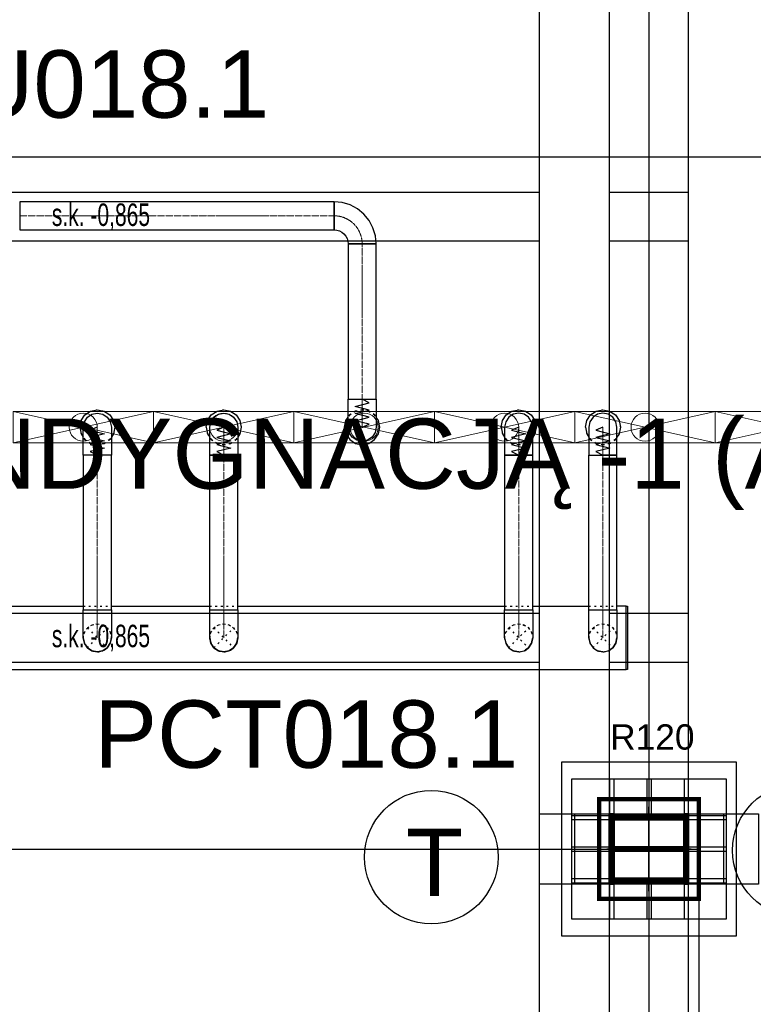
# Model space of a CAD drawing. Header units: centimetres. Extents: x -149939 to 48626, y -46000 to 152985.
# Tile 187 of 256: x -27021 to -21797, y 63894 to 70906. Entities that reach past the tile are written whole.
import ezdxf

# ---------------------------------------------------------------- set-up
doc = ezdxf.new("R2010")
doc.units = ezdxf.units.CM
doc.header["$LTSCALE"] = 50
doc.header["$PDMODE"] = 35
doc.header["$PDSIZE"] = 0.1
for name, pattern in [('CADVENT_CENTERLINE', [9.9, 7.4, -1, 0.5, -1]), ('CADVENT_HIDDEN', [0.8, 0.25, -0.55]), ('Kondygnacja  -0_5$0$HIDDEN', [9.525, 6.35, -3.175]), ('Kondygnacja  -0_5$0$HIDDEN2', [4.7625, 3.175, -1.5875]), ('Osie rzutów$0$DASHDOT2', [12.7, 6.35, -3.175, 0, -3.175])]:
    doc.linetypes.add(name, pattern=pattern)
doc.layers.get('0').update_dxf_attribs({"color": 8})
doc.layers.get('DEFPOINTS').update_dxf_attribs({"color": 8})
for name, color, linetype in [('01-103-Went PP_poziom-0_5$0$L_Nawiew', 7, 'Continuous'), ('bgde-nawiewDETAILS', 1, 'Continuous'), ('bgde-nawiewEXP', 7, 'Continuous'), ('bgde-nawiewHIDDEN', 250, 'Continuous'), ('IS_zmiany 2024', 1, 'Continuous'), ('Kondygnacja  -0_5$0$ARCH_INFO_ODPORNOŚĆ OGNIOWA', 8, 'Continuous'), ('Kondygnacja  -0_5$0$ARCH_KONSTR_POWYŻEJ RZUTU', 8, 'Kondygnacja  -0_5$0$HIDDEN'), ('Kondygnacja  -0_5$0$ARCH_KONSTR_POWYŻEJ RZUTU_IST', 8, 'Kondygnacja  -0_5$0$HIDDEN2'), ('Kondygnacja  -0_5$0$ARCH_KONSTRUKCJA_NIEWIDOCZNA', 8, 'Continuous'), ('Kondygnacja  -0_5$0$ARCH_OKŁADZINA', 8, 'Continuous'), ('Kondygnacja  -0_5$0$ARCH_SŁUPY', 8, 'Continuous'), ('Osie rzutów$0$ARCH_INFO_OSIE_IST', 8, 'Osie rzutów$0$DASHDOT2'), ('Osie rzutów$0$ARCH_INFO_OSIE_OPISY_IST', 8, 'Continuous'), ('Pomieszczenia -05$0$ARCH_INFO_OPISY', 8, 'Continuous')]:
    doc.layers.add(name, color=color, linetype=linetype)
for name, color, linetype, lineweight in [('bgde-nawiewCEN', 7, 'Continuous', 13), ('bgde_nawiewnik', 11, 'Continuous', 5), ('Kondygnacja  -0_5$0$ARCH_INFO_WYMIARY', 8, 'Continuous', 9), ('RFCU', 6, 'Continuous', 30)]:
    doc.layers.add(name, color=color, linetype=linetype, lineweight=lineweight)
doc.styles.add('Arial', font='ARIAL.TTF')
doc.styles.add('Kondygnacja  -0_5$0$Arial', font='ARIAL.TTF')
doc.styles.add('Kondygnacja  -0_5$0$BIKTS', font='bikromsw.shx', dxfattribs={"width": 0.8})
doc.styles.add('Kondygnacja  -0_5$0$Romans', font='Romans.shx', dxfattribs={"width": 0.7})
doc.styles.add('Pomieszczenia -05$0$Arial', font='ARIAL.TTF')
doc.dimstyles.new('Kondygnacja  -0_5$0$Wymiary 1-100', dxfattribs={"dimtxt": 12, "dimasz": 10, "dimexe": 5, "dimexo": 0, "dimgap": 4, "dimtad": 1, "dimrnd": 0.5, "dimzin": 12, "dimdsep": 46, "dimtxsty": 'Kondygnacja  -0_5$0$Romans', "dimblk": 'Kondygnacja  -0_5$0$_Oblique', "dimcen": 10, "dimdle": 10, "dimclrt": 55, "dimazin": 0, "dimtfac": 1, "dimtmove": 1, "dimatfit": 3, "dimfxl": 8, "dimfxlon": 1, "dimtolj": 1, "dimtzin": 0, "dimarcsym": 0})
pattern_1 = [(45, (-1133.3117, -3177.9858), (-0.6735192, 0.6735192), [])]

# ---------------------------------------------------------------- blocks, each defined once
blk = doc.blocks.new('Osie rzutów')
at = {"layer": 'Osie rzutów$0$ARCH_INFO_OSIE_IST', "ltscale": 10}
for p, q in [((9860, 12510), (9860, 4623.26)), ((9860, 10970), (9860, 11030)), ((4436.04, 11000), (13655, 11000)), ((9890, 11000), (9830, 11000))]:
    blk.add_line(p, q, dxfattribs=at)
blk = doc.blocks.new('Kondygnacja  -0_5$0$słup_kwadrat')
at = {"layer": 'Kondygnacja  -0_5$0$ARCH_SŁUPY', "lineweight": 40}
h = blk.add_hatch(dxfattribs=at)
h.set_pattern_fill('ANSI31', color=256, scale=0.3, style=0)
h.set_pattern_definition(pattern_1)
h.paths.add_polyline_path([(36, 34), (39, 34), (39, 84), (36, 84)])
h = blk.add_hatch(dxfattribs=at)
h.set_pattern_fill('ANSI31', color=256, scale=0.3, style=0)
h.set_pattern_definition(pattern_1)
h.paths.add_polyline_path([(89, 80), (89, 83), (39, 83), (39, 80)])
h = blk.add_hatch(dxfattribs=at)
h.set_pattern_fill('ANSI31', color=256, scale=0.3, style=0)
h.set_pattern_definition(pattern_1)
h.paths.add_polyline_path([(89, 34), (92, 34), (92, 84), (89, 84)])
h = blk.add_hatch(dxfattribs=at)
h.set_pattern_fill('ANSI31', color=256, scale=0.3, style=0)
h.set_pattern_definition(pattern_1)
h.paths.add_polyline_path([(89, 57.5), (89, 60.5), (39, 60.5), (39, 57.5)])
h = blk.add_hatch(dxfattribs=at)
h.set_pattern_fill('ANSI31', color=256, scale=0.3, style=0)
h.set_pattern_definition(pattern_1)
h.paths.add_polyline_path([(89, 35), (89, 38), (39, 38), (39, 35)])
at = {"layer": 'Kondygnacja  -0_5$0$ARCH_KONSTRUKCJA_NIEWIDOCZNA'}
blk.add_lwpolyline([(119, 109), (119, 9), (9, 9), (9, 109)], close=True, dxfattribs=at)
for points in [[(36, 109), (36, 84)], [(39, 109), (39, 84)], [(62.5, 109), (62.5, 83)], [(65.5, 109), (65.5, 83)], [(89, 109), (89, 84)], [(92, 109), (92, 84)], [(9, 83), (36, 83)], [(9, 80), (36, 80)], [(92, 83), (119, 83)], [(92, 80), (119, 80)], [(9, 60.5), (36, 60.5)], [(9, 57.5), (36, 57.5)], [(92, 60.5), (119, 60.5)], [(92, 57.5), (119, 57.5)], [(9, 38), (36, 38)], [(92, 38), (119, 38)], [(9, 35), (36, 35)], [(36, 34), (36, 9)], [(39, 34), (39, 9)], [(62.5, 35), (62.5, 9)], [(65.49, 35), (65.49, 9)], [(89, 34), (89, 9)], [(92, 35), (119, 35)], [(92, 34), (92, 9)]]:
    blk.add_lwpolyline(points, dxfattribs=at)
at = {"layer": 'Kondygnacja  -0_5$0$ARCH_OKŁADZINA'}
blk.add_lwpolyline([(2, 121), (126, 121), (126, -3), (2, -3)], close=True, dxfattribs=at)
at = {"layer": 'Kondygnacja  -0_5$0$ARCH_SŁUPY', "lineweight": 40}
for p, q in [((39, 60.5), (89, 60.5)), ((89, 57.5), (39, 57.5))]:
    blk.add_line(p, q, dxfattribs=at)
at = {"layer": 'Kondygnacja  -0_5$0$ARCH_SŁUPY', "lineweight": 50, "const_width": 3}
blk.add_lwpolyline([(28.5, 94.5), (99.5, 94.5), (99.5, 23.5), (28.5, 23.5)], close=True, dxfattribs=at)
at = {"layer": 'Kondygnacja  -0_5$0$ARCH_SŁUPY', "lineweight": 40}
for points in [[(36, 84), (39, 84), (39, 34), (36, 34)], [(89, 84), (92, 84), (92, 34), (89, 34)]]:
    blk.add_lwpolyline(points, close=True, dxfattribs=at)
for points in [[(89, 83), (39, 83)], [(39, 80), (89, 80)], [(89, 38), (39, 38)], [(39, 35), (89, 35)]]:
    blk.add_lwpolyline(points, dxfattribs=at)
blk = doc.blocks.new('Kondygnacja  -0_5$0$konstrukcja istniejąca -0.5')
at = {"layer": 'Kondygnacja  -0_5$0$ARCH_KONSTR_POWYŻEJ RZUTU_IST', "ltscale": 10}
for points in [[(9782, 11025), (9782, 12175)], [(9832, 11025), (9832, 12175)], [(9888, 12175), (9888, 11025)], [(8738, 11467.89), (9782, 11467.89)], [(9832, 11467.89), (9888, 11467.89)], [(9782, 11432.89), (8738, 11432.89)], [(9888, 11432.89), (9832, 11432.89)], [(8738, 11167.89), (9782, 11167.89)], [(9832, 11167.89), (9888, 11167.89)], [(9782, 11132.89), (8738, 11132.89)], [(9888, 11132.89), (9832, 11132.89)], [(9938, 10975), (9782, 10975), (9782, 11025), (9938, 11025), (9938, 10975)], [(9782, 9825), (9782, 10975)], [(9832, 9825), (9832, 10975)], [(9888, 10975), (9888, 9825)]]:
    blk.add_lwpolyline(points, dxfattribs=at)
at = {"layer": 'Kondygnacja  -0_5$0$ARCH_KONSTR_POWYŻEJ RZUTU_IST', "ltscale": 10, "elevation": 0}
for points in [[(9807, 11025), (9807, 10975)], [(9913, 11025), (9913, 10975)]]:
    blk.add_lwpolyline(points, dxfattribs=at)
at = {"layer": 'Kondygnacja  -0_5$0$ARCH_KONSTR_POWYŻEJ RZUTU_IST', "style": 'Kondygnacja  -0_5$0$BIKTS', "width": 0.7}
for p in [(9434.83, 11443.75), (9434.83, 11143.75)]:
    blk.add_text('s.k. -0,865', height=16, dxfattribs=at).set_placement(p)
blk = doc.blocks.new('Kondygnacja  -0_5$0$_Oblique')
at = {"color": 0, "linetype": 'ByBlock', "lineweight": -2}
blk.add_line((-0.5, -0.5), (0.5, 0.5), dxfattribs=at)
blk = doc.blocks.new('*D179')
at = {"layer": 'DEFPOINTS', "color": 0}
for p in [(-24020, 81900), (-25165.6, 12687.8), (-24020, 12492.9)]:
    blk.add_point(p, dxfattribs=at)
at = {"layer": 'Kondygnacja  -0_5$0$ARCH_INFO_WYMIARY', "color": 0, "lineweight": -2}
for p, q in [((-25175.6, 12492.9), (-24010, 12492.9)), ((-25165.6, 12500.9), (-25165.6, 12487.9)), ((-24020, 12500.9), (-24020, 12487.9))]:
    blk.add_line(p, q, dxfattribs=at)
at = {"layer": 'Kondygnacja  -0_5$0$ARCH_INFO_WYMIARY', "color": 0, "linetype": 'ByBlock', "lineweight": -2, "xscale": 10, "yscale": 10, "zscale": 10, "rotation": 180}
blk.add_blockref('Kondygnacja  -0_5$0$_Oblique', (-25165.6, 12492.9), dxfattribs=at)
at = {"layer": 'Kondygnacja  -0_5$0$ARCH_INFO_WYMIARY', "color": 0, "linetype": 'ByBlock', "lineweight": -2, "xscale": 10, "yscale": 10, "zscale": 10}
blk.add_blockref('Kondygnacja  -0_5$0$_Oblique', (-24020, 12492.9), dxfattribs=at)
at = {"layer": 'Kondygnacja  -0_5$0$ARCH_INFO_WYMIARY', "color": 55, "insert": (-24592.8, 12502.9), "char_height": 12, "attachment_point": 5, "style": 'Kondygnacja  -0_5$0$Romans'}
blk.add_mtext('\\A1;1145.5', dxfattribs=at)
blk = doc.blocks.new('*D212')
at = {"layer": 'DEFPOINTS', "color": 0}
for p in [(-30586.3, 81900), (-30681.1, 12489.5), (9064, 12489.5)]:
    blk.add_point(p, dxfattribs=at)
at = {"layer": 'Kondygnacja  -0_5$0$ARCH_INFO_WYMIARY', "color": 0, "lineweight": -2}
for p, q in [((-30673.1, 81900), (-30686.1, 81900)), ((-30681.1, 81910), (-30681.1, 12479.5)), ((-30673.1, 12489.5), (-30686.1, 12489.5))]:
    blk.add_line(p, q, dxfattribs=at)
at = {"layer": 'Kondygnacja  -0_5$0$ARCH_INFO_WYMIARY', "color": 0, "linetype": 'ByBlock', "lineweight": -2, "xscale": 10, "yscale": 10, "zscale": 10}
for p, rotation in [((-30681.1, 81900), 90), ((-30681.1, 12489.5), 270)]:
    blk.add_blockref('Kondygnacja  -0_5$0$_Oblique', p, dxfattribs=dict(at, rotation=rotation))
at = {"layer": 'Kondygnacja  -0_5$0$ARCH_INFO_WYMIARY', "color": 55, "insert": (-30691.1, 47194.8), "char_height": 12, "attachment_point": 5, "rotation": 90, "style": 'Kondygnacja  -0_5$0$Romans'}
blk.add_mtext('\\A1;69410.5', dxfattribs=at)
blk = doc.blocks.new('*D218')
at = {"layer": 'DEFPOINTS', "color": 0}
for p in [(-29180, 78695), (-24020, 12369.5), (-24020, 12070.3)]:
    blk.add_point(p, dxfattribs=at)
at = {"layer": 'Kondygnacja  -0_5$0$ARCH_INFO_WYMIARY', "color": 0, "lineweight": -2}
for p, q in [((-29190, 12070.3), (-24010, 12070.3)), ((-29180, 12078.3), (-29180, 12065.3)), ((-24020, 12078.3), (-24020, 12065.3))]:
    blk.add_line(p, q, dxfattribs=at)
at = {"layer": 'Kondygnacja  -0_5$0$ARCH_INFO_WYMIARY', "color": 0, "linetype": 'ByBlock', "lineweight": -2, "xscale": 10, "yscale": 10, "zscale": 10, "rotation": 180}
blk.add_blockref('Kondygnacja  -0_5$0$_Oblique', (-29180, 12070.3), dxfattribs=at)
at = {"layer": 'Kondygnacja  -0_5$0$ARCH_INFO_WYMIARY', "color": 0, "linetype": 'ByBlock', "lineweight": -2, "xscale": 10, "yscale": 10, "zscale": 10}
blk.add_blockref('Kondygnacja  -0_5$0$_Oblique', (-24020, 12070.3), dxfattribs=at)
at = {"layer": 'Kondygnacja  -0_5$0$ARCH_INFO_WYMIARY', "color": 55, "insert": (-26600, 12080.3), "char_height": 12, "attachment_point": 5, "style": 'Kondygnacja  -0_5$0$Romans'}
blk.add_mtext('\\A1;5160', dxfattribs=at)
blk = doc.blocks.new('A$C066D7839')
at = {"layer": 'bgde_nawiewnik', "color": 7}
for p, q in [((-50, -11.15), (-50, 11.15)), ((-50, 11.15), (50, 11.15)), ((-50, -11.15), (50, 11.15)), ((50, -11.15), (-50, 11.15)), ((50, 11.15), (50, -11.15)), ((50, -11.15), (-50, -11.15))]:
    blk.add_line(p, q, dxfattribs=at)
blk.add_circle((0, 0), 10, dxfattribs=at)

msp = doc.modelspace()

# ---------------------------------------------------------------- linework, layer by layer
at = {"layer": 'bgde-nawiewCEN', "linetype": 'CADVENT_CENTERLINE', "ltscale": 0.06}
for p, q in [((-27020.622, 69509.622), (-24782.392, 69509.622)), ((-24582.392, 69309.622), (-24582.392, 68203.959)), ((-24582.392, 68203.959), (-24582.392, 68185.263)), ((-24582.392, 68185.263), (-24582.392, 68134.152)), ((-24582.392, 68134.152), (-24582.392, 68106.359)), ((-24582.392, 68106.359), (-24582.392, 68082.833)), ((-24582.392, 68082.833), (-24582.392, 68063.218)), ((-24582.392, 68063.218), (-24582.392, 68047.159)), ((-24582.392, 68047.159), (-24582.392, 68034.3)), ((-24582.392, 68034.3), (-24582.392, 68024.285)), ((-24582.392, 68024.285), (-24582.392, 68016.759)), ((-24582.392, 68016.759), (-24582.392, 68011.366)), ((-26467.838, 68003.485), (-26467.838, 68003.959)), ((-26467.838, 68002.359), (-26467.838, 68003.485)), ((-26467.838, 68000.166), (-26467.838, 68002.359)), ((-26467.838, 67996.552), (-26467.838, 68000.166)), ((-26467.838, 67991.159), (-26467.838, 67996.552)), ((-26467.838, 67983.633), (-26467.838, 67991.159)), ((-26467.838, 67973.618), (-26467.838, 67983.633)), ((-26467.838, 67960.759), (-26467.838, 67973.618)), ((-26467.838, 67944.7), (-26467.838, 67960.759)), ((-25567.838, 68003.485), (-25567.838, 68003.959)), ((-25567.838, 68002.359), (-25567.838, 68003.485)), ((-25567.838, 68000.166), (-25567.838, 68002.359)), ((-25567.838, 67996.552), (-25567.838, 68000.166)), ((-25567.838, 67991.159), (-25567.838, 67996.552)), ((-25567.838, 67983.633), (-25567.838, 67991.159)), ((-25567.838, 67973.618), (-25567.838, 67983.633)), ((-25567.838, 67960.759), (-25567.838, 67973.618)), ((-25567.838, 67944.7), (-25567.838, 67960.759)), ((-24582.392, 68011.366), (-24582.392, 68007.752)), ((-24582.392, 68007.752), (-24582.392, 68005.559)), ((-24582.392, 68005.559), (-24582.392, 68004.433)), ((-24582.392, 68004.433), (-24582.392, 68003.959)), ((-23467.838, 68003.485), (-23467.838, 68003.959)), ((-23467.838, 68002.359), (-23467.838, 68003.485)), ((-23467.838, 68000.166), (-23467.838, 68002.359)), ((-23467.838, 67996.552), (-23467.838, 68000.166)), ((-23467.838, 67991.159), (-23467.838, 67996.552)), ((-23467.838, 67983.633), (-23467.838, 67991.159)), ((-23467.838, 67973.618), (-23467.838, 67983.633)), ((-23467.838, 67960.759), (-23467.838, 67973.618)), ((-23467.838, 67944.7), (-23467.838, 67960.759)), ((-22867.838, 68003.485), (-22867.838, 68003.959)), ((-22867.838, 68002.359), (-22867.838, 68003.485)), ((-22867.838, 68000.166), (-22867.838, 68002.359)), ((-22867.838, 67996.552), (-22867.838, 68000.166)), ((-22867.838, 67991.159), (-22867.838, 67996.552)), ((-22867.838, 67983.633), (-22867.838, 67991.159)), ((-22867.838, 67973.618), (-22867.838, 67983.633)), ((-22867.838, 67960.759), (-22867.838, 67973.618)), ((-22867.838, 67944.7), (-22867.838, 67960.759)), ((-26467.838, 67925.085), (-26467.838, 67944.7)), ((-26467.838, 67901.559), (-26467.838, 67925.085)), ((-26467.838, 67873.766), (-26467.838, 67901.559)), ((-25567.838, 67925.085), (-25567.838, 67944.7)), ((-25567.838, 67901.559), (-25567.838, 67925.085)), ((-25567.838, 67873.766), (-25567.838, 67901.559)), ((-23467.838, 67925.085), (-23467.838, 67944.7)), ((-23467.838, 67901.559), (-23467.838, 67925.085)), ((-23467.838, 67873.766), (-23467.838, 67901.559)), ((-22867.838, 67925.085), (-22867.838, 67944.7)), ((-22867.838, 67901.559), (-22867.838, 67925.085)), ((-22867.838, 67873.766), (-22867.838, 67901.559)), ((-26467.838, 67822.655), (-26467.838, 67873.766)), ((-26467.838, 67803.959), (-26467.838, 67822.655)), ((-25567.838, 67822.655), (-25567.838, 67873.766)), ((-25567.838, 67803.959), (-25567.838, 67822.655)), ((-23467.838, 67822.655), (-23467.838, 67873.766)), ((-23467.838, 67803.959), (-23467.838, 67822.655)), ((-22867.838, 67822.655), (-22867.838, 67873.766)), ((-22867.838, 67803.959), (-22867.838, 67822.655)), ((-26467.838, 67803.959), (-26467.838, 66703.983)), ((-25567.838, 67803.959), (-25567.838, 66703.983)), ((-23467.838, 67803.959), (-23467.838, 66703.983)), ((-22867.838, 67803.959), (-22867.838, 66703.983)), ((-26467.838, 66703.983), (-26467.838, 66503.983)), ((-25567.838, 66703.983), (-25567.838, 66503.983)), ((-23467.838, 66703.983), (-23467.838, 66503.983)), ((-22867.838, 66703.983), (-22867.838, 66503.983))]:
    msp.add_line(p, q, dxfattribs=at)
at = {"layer": 'bgde-nawiewCEN', "linetype": 'CADVENT_CENTERLINE', "ltscale": 0.06, "extrusion": (0, 0, -1)}
msp.add_arc((24782.392, 69309.622), 200, 90, 180, dxfattribs=at)
at = {"layer": 'bgde-nawiewDETAILS', "linetype": 'CADVENT_HIDDEN'}
for p, q in [((-26538.549, 66433.272), (-26397.127, 66574.694)), ((-26538.549, 66574.694), (-26397.127, 66433.272)), ((-25638.549, 66433.272), (-25497.127, 66574.694)), ((-25638.549, 66574.694), (-25497.127, 66433.272)), ((-23538.549, 66433.272), (-23397.127, 66574.694)), ((-23538.549, 66574.694), (-23397.127, 66433.272)), ((-22938.549, 66433.272), (-22797.127, 66574.694)), ((-22938.549, 66574.694), (-22797.127, 66433.272))]:
    msp.add_line(p, q, dxfattribs=at)
at = {"layer": 'bgde-nawiewEXP', "linetype": 'Continuous'}
for points in [[(-27020.621, 69409.622), (-24782.392, 69409.622), (-24782.392, 69609.622), (-27020.621, 69609.622), (-27020.621, 69417.234)], [(-24782.392, 69409.622), (-24762.883, 69407.7), (-24744.124, 69402.01), (-24726.835, 69392.769), (-24711.682, 69380.332), (-24699.245, 69365.179), (-24690.004, 69347.89), (-24684.314, 69329.131), (-24682.392, 69309.622), (-24482.392, 69309.622), (-24488.157, 69368.149), (-24505.228, 69424.427), (-24532.951, 69476.293), (-24570.26, 69521.754), (-24615.721, 69559.063), (-24667.587, 69586.786), (-24723.865, 69603.857), (-24782.392, 69609.622), (-24782.392, 69417.234)], [(-24682.392, 68203.959), (-24482.392, 68203.959), (-24482.392, 69309.622), (-24682.392, 69309.622)], [(-24682.392, 68034.3), (-24682.392, 68203.959), (-24482.392, 68203.959), (-24482.392, 68003.959), (-24490.004, 67965.691), (-24511.682, 67933.248), (-24544.124, 67911.571), (-24582.392, 67903.959), (-24620.661, 67911.571), (-24653.103, 67933.248), (-24674.78, 67965.691), (-24682.392, 68003.959), (-24682.392, 68024.285)], [(-26567.838, 66703.983), (-26367.838, 66703.983), (-26367.838, 67803.959), (-26506.106, 67803.959), (-26506.106, 67803.959), (-26567.838, 67803.959), (-26567.838, 68003.959), (-26560.226, 68042.227), (-26538.549, 68074.67), (-26506.106, 68096.347), (-26467.838, 68103.959), (-26429.57, 68096.347), (-26397.127, 68074.67), (-26375.45, 68042.227), (-26367.838, 68003.959), (-26367.838, 67803.959), (-26506.106, 67803.959), (-26506.106, 67803.959), (-26567.838, 67803.959)], [(-23567.838, 67973.618), (-23567.838, 67803.959), (-23367.838, 67803.959), (-23367.838, 68003.959), (-23375.45, 68042.227), (-23397.127, 68074.67), (-23429.57, 68096.347), (-23467.838, 68103.959), (-23506.106, 68096.347), (-23538.549, 68074.67), (-23560.226, 68042.227), (-23567.838, 68003.959), (-23567.838, 67983.633)], [(-22967.838, 67803.959), (-22767.838, 67803.959), (-22767.838, 68003.959), (-22775.45, 68042.227), (-22797.127, 68074.67), (-22829.57, 68096.347), (-22867.838, 68103.959), (-22906.106, 68096.347), (-22938.549, 68074.67), (-22960.226, 68042.227), (-22967.838, 68003.959), (-22967.838, 67822.655)], [(-23567.838, 66703.983), (-23367.838, 66703.983), (-23367.838, 67803.959), (-23567.838, 67803.959)], [(-26567.838, 66503.983), (-26567.838, 66703.983), (-26367.838, 66703.983), (-26367.838, 66503.983), (-26375.45, 66465.715), (-26397.127, 66433.272), (-26429.57, 66411.595), (-26467.838, 66403.983), (-26506.106, 66411.595), (-26538.549, 66433.272), (-26560.226, 66465.715)], [(-25667.838, 66503.983), (-25667.838, 66703.983), (-25467.838, 66703.983), (-25467.838, 66503.983), (-25475.45, 66465.715), (-25497.127, 66433.272), (-25529.57, 66411.595), (-25567.838, 66403.983), (-25606.106, 66411.595), (-25638.549, 66433.272), (-25660.226, 66465.715)], [(-22701.927, 66278.983), (-22701.927, 66728.983), (-22691.927, 66728.983), (-22691.927, 66278.983)]]:
    msp.add_lwpolyline(points, close=True, dxfattribs=at)
at = {"layer": 'bgde-nawiewEXP'}
for points in [[(-24582.392, 68003.959), (-24532.392, 68025.257), (-24632.392, 68050.618), (-24532.392, 68075.839), (-24632.392, 68101.124), (-24532.392, 68126.659), (-24632.392, 68152.018), (-24532.392, 68177.477), (-24582.392, 68203.959)], [(-26467.838, 68003.959), (-26517.838, 67982.661), (-26417.838, 67957.299), (-26517.838, 67932.079), (-26417.838, 67906.794), (-26517.838, 67881.259), (-26417.838, 67855.9), (-26517.838, 67830.441), (-26467.838, 67803.959)], [(-25567.838, 68003.959), (-25617.838, 67982.661), (-25517.838, 67957.299), (-25617.838, 67932.079), (-25517.838, 67906.794), (-25617.838, 67881.259), (-25517.838, 67855.9), (-25617.838, 67830.441), (-25567.838, 67803.959)], [(-23467.838, 68003.959), (-23517.838, 67982.661), (-23417.838, 67957.299), (-23517.838, 67932.079), (-23417.838, 67906.794), (-23517.838, 67881.259), (-23417.838, 67855.9), (-23517.838, 67830.441), (-23467.838, 67803.959)], [(-22867.838, 68003.959), (-22917.838, 67982.661), (-22817.838, 67957.299), (-22917.838, 67932.079), (-22817.838, 67906.794), (-22917.838, 67881.259), (-22817.838, 67855.9), (-22917.838, 67830.441), (-22867.838, 67803.959)]]:
    msp.add_lwpolyline(points, dxfattribs=at)
at = {"layer": 'bgde-nawiewEXP', "linetype": 'Continuous'}
for points in [[(-26592.838, 68003.959), (-26583.323, 68051.794), (-26556.226, 68092.347), (-26515.674, 68119.444), (-26467.838, 68128.959), (-26420.003, 68119.444), (-26379.45, 68092.347), (-26352.353, 68051.794), (-26342.838, 68003.959), (-26352.353, 67956.123), (-26367.838, 67932.949)], [(-25692.838, 68003.959), (-25683.323, 68051.794), (-25656.226, 68092.347), (-25615.674, 68119.444), (-25567.838, 68128.959), (-25520.003, 68119.444), (-25479.45, 68092.347), (-25452.353, 68051.794), (-25442.838, 68003.959), (-25452.353, 67956.123), (-25467.838, 67932.949)], [(-25667.838, 66703.983), (-25467.838, 66703.983), (-25467.838, 67803.959), (-25475.45, 67803.959), (-25475.45, 67803.959), (-25667.838, 67803.959), (-25667.838, 68003.959), (-25660.226, 68042.227), (-25638.549, 68074.67), (-25606.106, 68096.347), (-25567.838, 68103.959), (-25529.57, 68096.347), (-25497.127, 68074.67), (-25475.45, 68042.227), (-25467.838, 68003.959), (-25467.838, 67803.959), (-25475.45, 67803.959)], [(-23592.838, 68003.959), (-23583.323, 68051.794), (-23556.226, 68092.347), (-23515.674, 68119.444), (-23467.838, 68128.959), (-23420.003, 68119.444), (-23379.45, 68092.347), (-23352.353, 68051.794), (-23342.838, 68003.959), (-23352.353, 67956.123), (-23367.838, 67932.949)], [(-22992.838, 68003.959), (-22983.323, 68051.794), (-22956.226, 68092.347), (-22915.674, 68119.444), (-22867.838, 68128.959), (-22820.003, 68119.444), (-22779.45, 68092.347), (-22752.353, 68051.794), (-22742.838, 68003.959), (-22752.353, 67956.123), (-22767.838, 67932.949)], [(-24707.392, 68003.959), (-24697.877, 67956.123), (-24670.781, 67915.571), (-24630.228, 67888.474), (-24582.392, 67878.959), (-24534.557, 67888.474), (-24494.004, 67915.571), (-24466.907, 67956.123), (-24457.392, 68003.959), (-24466.907, 68051.794), (-24482.392, 68074.969)], [(-24707.392, 68003.959), (-24697.877, 68051.794), (-24682.392, 68074.969)], [(-26592.838, 68003.959), (-26583.323, 67956.123), (-26567.838, 67932.949)], [(-25692.838, 68003.959), (-25683.323, 67956.123), (-25667.838, 67932.949)], [(-23592.838, 68003.959), (-23583.323, 67956.123), (-23567.838, 67932.949)], [(-22992.838, 68003.959), (-22983.323, 67956.123), (-22967.838, 67932.949)], [(-25667.838, 66703.983), (-25667.838, 67803.959), (-25467.838, 67803.959)], [(-22967.838, 66703.983), (-22767.838, 66703.983), (-22767.838, 67803.959), (-22829.57, 67803.959)], [(-22967.838, 66703.983), (-22967.838, 67803.959), (-22829.57, 67803.959)], [(-22829.57, 67803.959), (-22867.838, 67803.959)], [(-22829.57, 67803.959), (-22797.127, 67803.959)], [(-38633.507, 66278.983), (-22701.927, 66278.983), (-22701.927, 66728.983), (-22767.838, 66728.983)], [(-28467.838, 66728.983), (-26567.838, 66728.983)], [(-26367.838, 66728.983), (-25667.838, 66728.983)], [(-25467.838, 66728.983), (-23567.838, 66728.983)], [(-23567.838, 66503.983), (-23567.838, 66703.983), (-23367.838, 66703.983), (-23367.838, 66503.983), (-23375.45, 66465.715), (-23397.127, 66433.272), (-23419.262, 66418.482)], [(-23367.838, 66728.983), (-22967.838, 66728.983)], [(-22967.838, 66503.983), (-22967.838, 66703.983), (-22767.838, 66703.983), (-22767.838, 66503.983), (-22775.45, 66465.715), (-22797.127, 66433.272), (-22819.446, 66418.36)], [(-26567.838, 66503.983), (-26560.226, 66465.715), (-26556.278, 66459.805)], [(-26567.344, 66494.057), (-26566.656, 66501.13)], [(-26567.344, 66494.057), (-26555.971, 66456.733), (-26540.455, 66437.875)], [(-26395.946, 66436.125), (-26390.458, 66440.641), (-26372.108, 66475.075), (-26369.745, 66499.38)], [(-26372.602, 66480.032), (-26367.838, 66503.983)], [(-25667.838, 66503.983), (-25660.226, 66465.715), (-25656.397, 66459.984)], [(-25667.372, 66494.342), (-25666.686, 66501.201)], [(-25667.372, 66494.342), (-25656.106, 66456.986), (-25640.436, 66437.829)], [(-25495.975, 66436.055), (-25490.64, 66440.419), (-25472.191, 66474.8), (-25469.725, 66499.427)], [(-25472.667, 66479.709), (-25467.838, 66503.983)], [(-23567.838, 66503.983), (-23560.226, 66465.715), (-23538.549, 66433.272), (-23506.106, 66411.595), (-23500.485, 66410.477)], [(-23567.838, 66503.983), (-23560.226, 66465.715), (-23557.042, 66460.949)], [(-23567.511, 66495.906), (-23566.851, 66501.6)], [(-23567.511, 66495.906), (-23556.833, 66458.378), (-23540.304, 66437.51)], [(-23396.14, 66435.656), (-23391.647, 66439.214), (-23372.661, 66473.302), (-23369.593, 66499.745)], [(-23373.032, 66477.873), (-23367.838, 66503.983)], [(-22967.838, 66503.983), (-22960.226, 66465.715), (-22938.549, 66433.272), (-22906.106, 66411.595), (-22900.613, 66410.503)], [(-22967.838, 66503.983), (-22960.226, 66465.715), (-22957.115, 66461.058)], [(-22967.526, 66496.085), (-22966.87, 66501.647)], [(-22967.526, 66496.085), (-22956.915, 66458.537), (-22940.286, 66437.466)], [(-22796.16, 66435.609), (-22791.763, 66439.078), (-22772.716, 66473.132), (-22769.575, 66499.789)], [(-22773.075, 66477.657), (-22767.838, 66503.983)], [(-26552.116, 66453.577), (-26538.549, 66433.272), (-26506.106, 66411.595), (-26499.136, 66410.209)], [(-26535.696, 66432.091), (-26531.181, 66426.603), (-26496.747, 66408.253), (-26472.441, 66405.89)], [(-26491.789, 66408.747), (-26467.838, 66403.983), (-26429.57, 66411.595), (-26423.66, 66415.544)], [(-26464.985, 66405.165), (-26457.912, 66404.477), (-26420.588, 66415.85), (-26401.73, 66431.366)], [(-26417.432, 66419.705), (-26397.127, 66433.272), (-26375.45, 66465.715), (-26374.064, 66472.685)], [(-25652.299, 66453.851), (-25638.549, 66433.272), (-25606.106, 66411.595), (-25599.346, 66410.25)], [(-25635.766, 66432.12), (-25631.402, 66426.785), (-25597.021, 66408.336), (-25572.394, 66405.87)], [(-25592.113, 66408.812), (-25567.838, 66403.983), (-25529.57, 66411.595), (-25523.839, 66415.424)], [(-25565.056, 66405.136), (-25558.197, 66404.449), (-25520.841, 66415.715), (-25501.684, 66431.385)], [(-25517.706, 66419.522), (-25497.127, 66433.272), (-25475.45, 66465.715), (-25474.105, 66472.475)], [(-23553.339, 66455.407), (-23538.549, 66433.272), (-23506.106, 66411.595), (-23467.838, 66403.983), (-23493.948, 66409.177)], [(-23536.166, 66432.285), (-23532.607, 66427.792), (-23498.52, 66408.806), (-23472.076, 66405.738)], [(-23467.838, 66403.983), (-23429.57, 66411.595), (-23397.127, 66433.272), (-23375.45, 66465.715), (-23374.332, 66471.336)], [(-23467.838, 66403.983), (-23429.57, 66411.595), (-23424.804, 66414.779)], [(-23465.455, 66404.97), (-23459.762, 66404.31), (-23422.233, 66414.988), (-23401.365, 66431.517)], [(-22953.461, 66455.591), (-22938.549, 66433.272), (-22906.106, 66411.595), (-22867.838, 66403.983), (-22894.164, 66409.22)], [(-22936.212, 66432.305), (-22932.743, 66427.908), (-22898.69, 66408.861), (-22872.032, 66405.72)], [(-22867.838, 66403.983), (-22829.57, 66411.595), (-22797.127, 66433.272), (-22775.45, 66465.715), (-22774.358, 66471.208)], [(-22867.838, 66403.983), (-22829.57, 66411.595), (-22824.913, 66414.707)], [(-22865.502, 66404.951), (-22859.94, 66404.296), (-22822.392, 66414.906), (-22801.321, 66431.535)]]:
    msp.add_lwpolyline(points, dxfattribs=at)
at = {"layer": 'bgde-nawiewHIDDEN', "linetype": 'CADVENT_HIDDEN'}
for points in [[(-26592.838, 68003.959), (-26583.323, 68051.794), (-26556.226, 68092.347), (-26515.674, 68119.444), (-26467.838, 68128.959), (-26420.003, 68119.444), (-26379.45, 68092.347), (-26352.353, 68051.794), (-26342.838, 68003.959), (-26352.353, 67956.123), (-26379.45, 67915.571), (-26420.003, 67888.474), (-26467.838, 67878.959), (-26515.674, 67888.474), (-26556.226, 67915.571), (-26567.838, 67932.949)], [(-25692.838, 68003.959), (-25683.323, 68051.794), (-25656.226, 68092.347), (-25615.674, 68119.444), (-25567.838, 68128.959), (-25520.003, 68119.444), (-25479.45, 68092.347), (-25452.353, 68051.794), (-25442.838, 68003.959), (-25452.353, 67956.123), (-25479.45, 67915.571), (-25520.003, 67888.474), (-25567.838, 67878.959), (-25615.674, 67888.474), (-25656.226, 67915.571), (-25667.838, 67932.949)], [(-24707.392, 68003.959), (-24697.877, 67956.123), (-24670.781, 67915.571), (-24630.228, 67888.474), (-24582.392, 67878.959), (-24534.557, 67888.474), (-24494.004, 67915.571), (-24466.907, 67956.123), (-24457.392, 68003.959), (-24466.907, 68051.794), (-24494.004, 68092.347), (-24534.557, 68119.444), (-24582.392, 68128.959), (-24630.228, 68119.444), (-24670.781, 68092.347), (-24682.392, 68074.969)], [(-24707.392, 68003.959), (-24697.877, 68051.794), (-24670.781, 68092.347), (-24630.228, 68119.444), (-24582.392, 68128.959), (-24534.557, 68119.444), (-24494.004, 68092.347), (-24482.392, 68074.969)], [(-23592.838, 68003.959), (-23583.323, 68051.794), (-23556.226, 68092.347), (-23515.674, 68119.444), (-23467.838, 68128.959), (-23420.003, 68119.444), (-23379.45, 68092.347), (-23352.353, 68051.794), (-23342.838, 68003.959), (-23352.353, 67956.123), (-23379.45, 67915.571), (-23420.003, 67888.474), (-23467.838, 67878.959), (-23515.674, 67888.474), (-23556.226, 67915.571), (-23567.838, 67932.949)], [(-22992.838, 68003.959), (-22983.323, 68051.794), (-22956.226, 68092.347), (-22915.674, 68119.444), (-22867.838, 68128.959), (-22820.003, 68119.444), (-22779.45, 68092.347), (-22752.353, 68051.794), (-22742.838, 68003.959), (-22752.353, 67956.123), (-22779.45, 67915.571), (-22820.003, 67888.474), (-22867.838, 67878.959), (-22915.674, 67888.474), (-22956.226, 67915.571), (-22967.838, 67932.949)], [(-26592.838, 68003.959), (-26583.323, 67956.123), (-26556.226, 67915.571), (-26515.674, 67888.474), (-26467.838, 67878.959), (-26420.003, 67888.474), (-26379.45, 67915.571), (-26367.838, 67932.949)], [(-25692.838, 68003.959), (-25683.323, 67956.123), (-25656.226, 67915.571), (-25615.674, 67888.474), (-25567.838, 67878.959), (-25520.003, 67888.474), (-25479.45, 67915.571), (-25467.838, 67932.949)], [(-23592.838, 68003.959), (-23583.323, 67956.123), (-23556.226, 67915.571), (-23515.674, 67888.474), (-23467.838, 67878.959), (-23420.003, 67888.474), (-23379.45, 67915.571), (-23367.838, 67932.949)], [(-22992.838, 68003.959), (-22983.323, 67956.123), (-22956.226, 67915.571), (-22915.674, 67888.474), (-22867.838, 67878.959), (-22820.003, 67888.474), (-22779.45, 67915.571), (-22767.838, 67932.949)], [(-26567.838, 66728.983), (-26367.838, 66728.983)], [(-25667.838, 66728.983), (-25467.838, 66728.983)], [(-23567.838, 66728.983), (-23367.838, 66728.983)], [(-22967.838, 66728.983), (-22767.838, 66728.983)], [(-26567.838, 66503.983), (-26560.226, 66542.251), (-26538.549, 66574.694), (-26506.106, 66596.371), (-26467.838, 66603.983), (-26429.57, 66596.371), (-26397.127, 66574.694), (-26375.45, 66542.251), (-26367.838, 66503.983)], [(-26566.656, 66501.13), (-26563.568, 66532.892), (-26545.219, 66567.326), (-26515.088, 66592.116), (-26477.765, 66603.489), (-26438.93, 66599.713), (-26404.496, 66581.364), (-26379.705, 66551.233), (-26368.332, 66513.91), (-26369.745, 66499.38)], [(-25667.838, 66503.983), (-25660.226, 66542.251), (-25638.549, 66574.694), (-25606.106, 66596.371), (-25567.838, 66603.983), (-25529.57, 66596.371), (-25497.127, 66574.694), (-25475.45, 66542.251), (-25467.838, 66503.983)], [(-25666.686, 66501.201), (-25663.485, 66533.166), (-25645.036, 66567.547), (-25614.835, 66592.251), (-25577.479, 66603.517), (-25538.655, 66599.63), (-25504.274, 66581.181), (-25479.57, 66550.98), (-25468.304, 66513.624), (-25469.725, 66499.427)], [(-23567.838, 66503.983), (-23560.226, 66542.251), (-23538.549, 66574.694), (-23506.106, 66596.371), (-23467.838, 66603.983), (-23429.57, 66596.371), (-23397.127, 66574.694), (-23375.45, 66542.251), (-23367.838, 66503.983)], [(-23566.851, 66501.6), (-23563.015, 66534.665), (-23544.029, 66568.752), (-23513.443, 66592.978), (-23475.915, 66603.656), (-23437.157, 66599.16), (-23403.069, 66580.174), (-23378.843, 66549.588), (-23368.165, 66512.06), (-23369.593, 66499.745)], [(-22967.838, 66503.983), (-22960.226, 66542.251), (-22938.549, 66574.694), (-22906.106, 66596.371), (-22867.838, 66603.983), (-22829.57, 66596.371), (-22797.127, 66574.694), (-22775.45, 66542.251), (-22767.838, 66503.983)], [(-22966.87, 66501.647), (-22962.96, 66534.835), (-22943.913, 66568.888), (-22913.284, 66593.06), (-22875.737, 66603.671), (-22836.987, 66599.105), (-22802.933, 66580.058), (-22778.761, 66549.429), (-22768.151, 66511.882), (-22769.575, 66499.789)], [(-26374.064, 66472.685), (-26372.602, 66480.032)], [(-25474.105, 66472.475), (-25472.667, 66479.709)], [(-23374.332, 66471.336), (-23373.032, 66477.873)], [(-22774.358, 66471.208), (-22773.075, 66477.657)], [(-26556.278, 66459.805), (-26552.116, 66453.577)], [(-26540.455, 66437.875), (-26535.696, 66432.091)], [(-26499.136, 66410.209), (-26491.789, 66408.747)], [(-26472.441, 66405.89), (-26464.985, 66405.165)], [(-26423.66, 66415.544), (-26417.432, 66419.705)], [(-26401.73, 66431.366), (-26395.946, 66436.125)], [(-25656.397, 66459.984), (-25652.299, 66453.851)], [(-25640.436, 66437.829), (-25635.766, 66432.12)], [(-25599.346, 66410.25), (-25592.113, 66408.812)], [(-25572.394, 66405.87), (-25565.056, 66405.136)], [(-25523.839, 66415.424), (-25517.706, 66419.522)], [(-25501.684, 66431.385), (-25495.975, 66436.055)], [(-23557.042, 66460.949), (-23553.339, 66455.407)], [(-23540.304, 66437.51), (-23536.166, 66432.285)], [(-23500.485, 66410.477), (-23493.948, 66409.177)], [(-23472.076, 66405.738), (-23465.455, 66404.97)], [(-23424.804, 66414.779), (-23419.262, 66418.482)], [(-23401.365, 66431.517), (-23396.14, 66435.656)], [(-22957.115, 66461.058), (-22953.461, 66455.591)], [(-22940.286, 66437.466), (-22936.212, 66432.305)], [(-22900.613, 66410.503), (-22894.164, 66409.22)], [(-22872.032, 66405.72), (-22865.502, 66404.951)], [(-22824.913, 66414.707), (-22819.446, 66418.36)], [(-22801.321, 66431.535), (-22796.16, 66435.609)]]:
    msp.add_lwpolyline(points, dxfattribs=at)
at = {"layer": 'IS_zmiany 2024', "color": 30, "lineweight": 30}
msp.add_lwpolyline([(-47160, 65000), (-22185, 65000), (-22185, 52985), (-47160, 52985)], close=True, dxfattribs=at)
at = {"layer": 'RFCU', "color": 94}
msp.add_line((-28260, 69930), (-16660, 69930), dxfattribs=at)
at = {"layer": 'RFCU'}
for centre in [(-21469.338, 64989.964), (-24090.124, 64942.334)]:
    msp.add_circle(centre, 475.33, dxfattribs=at)

# ---------------------------------------------------------------- block references
at = {"layer": '01-103-Went PP_poziom-0_5$0$L_Nawiew', "xscale": 10, "yscale": 10, "zscale": 10}
for p in [(-26567.836, 68003.959, 742.119), (-25567.836, 68003.959, 742.119), (-24567.836, 68003.959, 742.119), (-23567.836, 68003.959, 742.119), (-22567.836, 68003.959, 742.119), (-21567.836, 68003.959, 742.119)]:
    msp.add_blockref('A$C066D7839', p, dxfattribs=at)
at = {"layer": 'Kondygnacja  -0_5$0$ARCH_KONSTR_POWYŻEJ RZUTU', "xscale": 10, "yscale": 10, "zscale": 10}
msp.add_blockref('Kondygnacja  -0_5$0$konstrukcja istniejąca -0.5', (-121140, -45000), dxfattribs=at)
at = {"layer": 'Kondygnacja  -0_5$0$ARCH_SŁUPY', "xscale": 10, "yscale": 10, "zscale": 10}
msp.add_blockref('Kondygnacja  -0_5$0$słup_kwadrat', (-23180, 64410), dxfattribs=at)
at = {"layer": 'Osie rzutów$0$ARCH_INFO_OSIE_OPISY_IST', "color": 30, "xscale": 10, "yscale": 10, "zscale": 10}
msp.add_blockref('Osie rzutów', (-121140, -45000), dxfattribs=at)

# ---------------------------------------------------------------- texts
at = {"layer": 'Kondygnacja  -0_5$0$ARCH_INFO_ODPORNOŚĆ OGNIOWA', "insert": (-22516.217, 65946.874), "char_height": 180, "width": 533.32525, "attachment_point": 5, "style": 'Kondygnacja  -0_5$0$Arial'}
msp.add_mtext('\\PR120', dxfattribs=at)
at = {"layer": 'Pomieszczenia -05$0$ARCH_INFO_OPISY', "insert": (-27116.848, 67740.665), "char_height": 500, "width": 19873.35743, "attachment_point": 5, "style": 'Pomieszczenia -05$0$Arial'}
msp.add_mtext('PUSTKA NAD KONDYGNACJĄ -1 (A)', dxfattribs=at)
at = {"layer": 'RFCU', "color": 94, "insert": (-28784.763, 70688.202), "char_height": 480, "width": 10742.22846, "attachment_point": 1, "style": 'Arial'}
msp.add_mtext('RFCU018.1', dxfattribs=at)
at = {"layer": 'RFCU', "char_height": 480, "width": 10742.22846, "attachment_point": 1, "style": 'Arial'}
for s, insert in [('PCT018.1', (-26489.266, 66058.526)), ('T', (-24271.631, 65144.888))]:
    msp.add_mtext(s, dxfattribs=dict(at, insert=insert))

# ---------------------------------------------------------------- dimensions: what is measured, and where the dimension line sits
at = {"layer": 'Kondygnacja  -0_5$0$ARCH_INFO_WYMIARY'}
dim = msp.add_linear_dim(base=(-30681.114, 12489.5), p1=(-30586.301, 81900), p2=(9064, 12489.5), angle=90, dimstyle='Kondygnacja  -0_5$0$Wymiary 1-100', dxfattribs=at)
dim.commit()
dim.dimension.update_dxf_attribs({"geometry": '*D212', "text_midpoint": (-30691.114, 47194.75)})
for base, p1, p2, picture, middle in [((-24020, 12492.917), (-25165.562, 12687.772), (-24020, 81900), '*D179', (-24592.781, 12502.917)), ((-24020, 12070.305), (-29180, 78695), (-24020, 12369.5), '*D218', (-26600, 12080.305))]:
    dim = msp.add_linear_dim(base=base, p1=p1, p2=p2, dimstyle='Kondygnacja  -0_5$0$Wymiary 1-100', dxfattribs=at)
    dim.commit()
    dim.dimension.update_dxf_attribs({"geometry": picture, "text_midpoint": middle})

doc.saveas('drawing.dxf')
